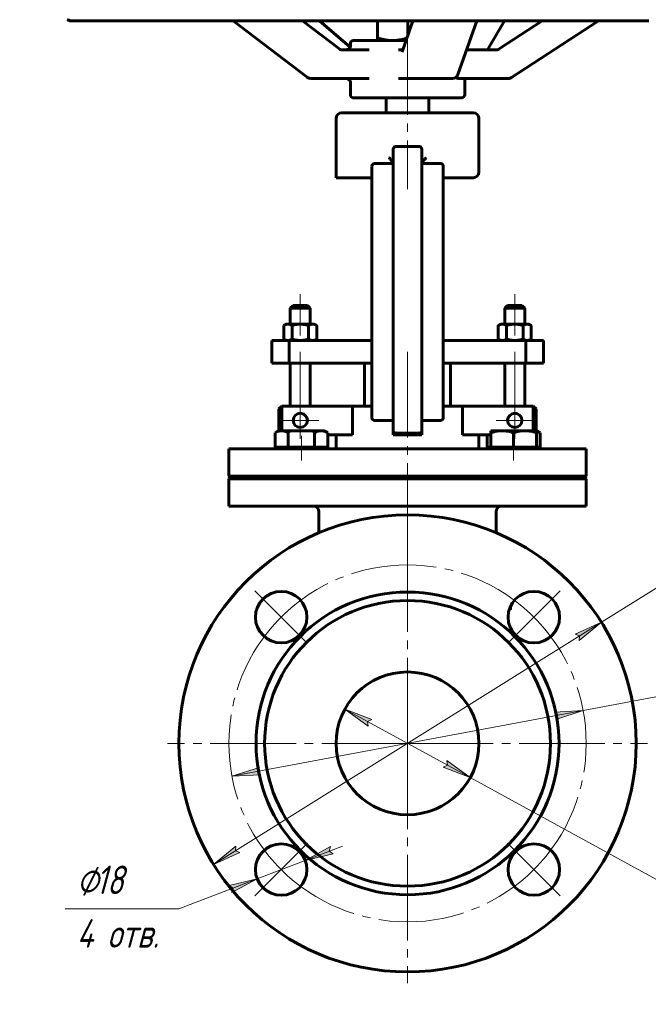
# Model space of a CAD drawing. Header units: millimetres. Extents: x 0 to 594, y 0 to 420.
# Tile 6 of 8: x 370 to 480, y 150 to 323. Entities that reach past the tile are written whole.
import ezdxf

# ---------------------------------------------------------------- set-up
doc = ezdxf.new("R2010")
doc.units = ezdxf.units.MM
for name, pattern in [('K5LT-1', [0]), ('K5LT_AXLED', [19.5, 15, -1.5, 1.5, -1.5]), ('K5LT_BASIC', [0]), ('K5LT_THIN', [0])]:
    doc.linetypes.add(name, pattern=pattern)
doc.layers.add('Системный слой', color=7, linetype='Continuous')
doc.layers.add('Системный слой (1)', color=7, linetype='Continuous', true_color=0x6c6c6c)
doc.styles.add('KDIMTEXTSTYLE', font='txt', dxfattribs={"width": 0.96, "oblique": 15, "height": 5})
doc.styles.add('KTEXTSTYLE', font='txt', dxfattribs={"width": 0.96, "height": 5})
doc.dimstyles.new('KDIMSTYLE (0.50)', dxfattribs={"dimtxt": 5, "dimasz": 1, "dimexe": 2, "dimexo": 0, "dimgap": 1, "dimtad": 1, "dimlfac": 2, "dimtxsty": 'KDIMTEXTSTYLE', "dimsah": 1, "dimcen": 0, "dimdle": 1, "dimadec": 0, "dimazin": 0, "dimtfac": 0.667, "dimtmove": 0, "dimatfit": 3, "dimfxl": 1, "dimtvp": 1, "dimtolj": 1, "dimtzin": 0, "dimarcsym": 0})

# ---------------------------------------------------------------- blocks, each defined once
blk = doc.blocks.new('U15')
at = {"layer": 'Системный слой (1)', "color": 143, "linetype": 'K5LT_BASIC', "lineweight": 60, "true_color": 0x33acca}
for p, q in [((432.47, 319.56), (432.48, 319.3)), ((432.48, 319.3), (432.49, 319.14)), ((432.49, 319.14), (432.5, 319.09)), ((432.5, 319.09), (432.5, 319.09)), ((432.5, 319.09), (432.5, 319.09)), ((432.5, 319.09), (432.5, 319.09))]:
    blk.add_line(p, q, dxfattribs=at)
blk = doc.blocks.new('U16')
at = {"layer": 'Системный слой (1)', "color": 143, "linetype": 'K5LT_BASIC', "lineweight": 60, "true_color": 0x33acca}
for p, q in [((427.75, 318), (427.75, 318.59)), ((427.75, 309.59), (427.75, 311.93))]:
    blk.add_line(p, q, dxfattribs=at)
blk = doc.blocks.new('U17')
at = {"layer": 'Системный слой (1)', "color": 143, "linetype": 'K5LT_BASIC', "lineweight": 60, "true_color": 0x33acca}
for p, q in [((435.16, 319.09), (435.96, 319.13)), ((435.96, 319.13), (436.77, 319.27)), ((436.77, 319.27), (437.64, 319.5))]:
    blk.add_line(p, q, dxfattribs=at)
blk = doc.blocks.new('U18')
at = {"layer": 'Системный слой (1)', "color": 143, "linetype": 'K5LT_BASIC', "lineweight": 60, "true_color": 0x33acca}
for p, q in [((406.5, 242.84), (437.75, 242.84)), ((437.75, 242.84), (469, 242.84))]:
    blk.add_line(p, q, dxfattribs=at)
blk = doc.blocks.new('U19')
at = {"layer": 'Системный слой (1)', "color": 143, "linetype": 'K5LT_BASIC', "lineweight": 60, "true_color": 0x33acca}
for p, q in [((406.5, 247.59), (437.75, 247.59)), ((437.75, 247.59), (469, 247.59))]:
    blk.add_line(p, q, dxfattribs=at)
blk = doc.blocks.new('U20')
at = {"layer": 'Системный слой (1)', "color": 143, "linetype": 'K5LT_BASIC', "lineweight": 60, "true_color": 0x33acca}
for p, q in [((406.75, 242.59), (437.75, 242.59)), ((437.75, 242.59), (468.75, 242.59))]:
    blk.add_line(p, q, dxfattribs=at)
blk = doc.blocks.new('U21')
at = {"layer": 'Системный слой (1)', "color": 143, "linetype": 'K5LT_BASIC', "lineweight": 60, "true_color": 0x33acca}
for p, q in [((406.5, 242.34), (437.75, 242.34)), ((437.75, 242.34), (469, 242.34))]:
    blk.add_line(p, q, dxfattribs=at)
blk = doc.blocks.new('U22')
at = {"layer": 'Системный слой (1)', "color": 143, "linetype": 'K5LT_BASIC', "lineweight": 60, "true_color": 0x33acca}
for p, q in [((406.5, 237.59), (437.75, 237.59)), ((437.75, 237.59), (469, 237.59))]:
    blk.add_line(p, q, dxfattribs=at)
blk = doc.blocks.new('U24')
at = {"layer": 'Системный слой (1)', "color": 143, "linetype": 'K5LT_BASIC', "lineweight": 60, "true_color": 0x33acca}
for p, q in [((426.91, 317.46), (427.4, 317.6)), ((426.91, 317.46), (426.91, 317.46)), ((427.4, 317.6), (427.72, 317.93)), ((427.72, 317.93), (427.77, 318.06))]:
    blk.add_line(p, q, dxfattribs=at)
blk = doc.blocks.new('U25')
at = {"layer": 'Системный слой (1)', "color": 143, "linetype": 'K5LT_BASIC', "lineweight": 60, "true_color": 0x33acca}
for p, q in [((446.55, 312.46), (448.17, 312.46)), ((448.17, 312.46), (454.74, 312.46))]:
    blk.add_line(p, q, dxfattribs=at)
blk = doc.blocks.new('U26')
at = {"layer": 'Системный слой (1)', "color": 143, "linetype": 'K5LT_BASIC', "lineweight": 60, "true_color": 0x33acca}
for p, q in [((424.95, 312.46), (427.38, 312.46)), ((427.38, 312.46), (431.06, 312.46))]:
    blk.add_line(p, q, dxfattribs=at)
blk = doc.blocks.new('U27')
at = {"layer": 'Системный слой (1)', "color": 143, "linetype": 'K5LT_BASIC', "lineweight": 60, "true_color": 0x33acca}
for start, end in [(90.2037, 180), (90, 90.2037)]:
    blk.add_arc((432, 297.07), 0.5, start, end, dxfattribs=at)
blk = doc.blocks.new('U28')
at = {"layer": 'Системный слой (1)', "color": 143, "linetype": 'K5LT_BASIC', "lineweight": 60, "true_color": 0x33acca}
for p, q in [((446.23, 312.64), (446.22, 312.66)), ((446.28, 312.59), (446.23, 312.64)), ((446.31, 312.56), (446.28, 312.59)), ((446.32, 312.55), (446.31, 312.56)), ((446.33, 312.55), (446.32, 312.55)), ((446.33, 312.54), (446.33, 312.55)), ((446.44, 312.48), (446.33, 312.54)), ((446.55, 312.46), (446.44, 312.48))]:
    blk.add_line(p, q, dxfattribs=at)
blk = doc.blocks.new('U29')
at = {"layer": 'Системный слой (1)', "color": 143, "linetype": 'K5LT_BASIC', "lineweight": 60, "true_color": 0x33acca}
for p, q in [((443.76, 297.49), (443.75, 297.5)), ((443.78, 297.48), (443.76, 297.49)), ((443.79, 297.47), (443.78, 297.48))]:
    blk.add_line(p, q, dxfattribs=at)
blk = doc.blocks.new('U30')
at = {"layer": 'Системный слой (1)', "color": 143, "linetype": 'K5LT_BASIC', "lineweight": 60, "true_color": 0x33acca}
for p, q in [((426.91, 317.46), (426.22, 317.46)), ((431.06, 317.46), (426.91, 317.46))]:
    blk.add_line(p, q, dxfattribs=at)
blk = doc.blocks.new('U31')
at = {"layer": 'Системный слой (1)', "color": 143, "linetype": 'K5LT_BASIC', "lineweight": 60, "true_color": 0x33acca}
for p, q in [((443.7, 297.53), (443.73, 297.51)), ((443.73, 297.51), (443.76, 297.49)), ((443.76, 297.49), (443.79, 297.47))]:
    blk.add_line(p, q, dxfattribs=at)
blk = doc.blocks.new('U32')
at = {"layer": 'Системный слой (1)', "color": 143, "linetype": 'K5LT_BASIC', "lineweight": 60, "true_color": 0x33acca}
for p, q in [((455.72, 219.46), (455.71, 219.45)), ((455.71, 219.45), (455.71, 219.44)), ((455.72, 219.49), (455.72, 219.46))]:
    blk.add_line(p, q, dxfattribs=at)
blk = doc.blocks.new('U33')
at = {"layer": 'Системный слой (1)', "color": 143, "linetype": 'K5LT_BASIC', "lineweight": 60, "true_color": 0x33acca}
for p, q in [((460.52, 250.63), (460.31, 250.71)), ((460.72, 250.54), (460.52, 250.63)), ((460.93, 250.43), (460.72, 250.54))]:
    blk.add_line(p, q, dxfattribs=at)
blk = doc.blocks.new('D2')
at = {"layer": 'Системный слой (1)'}
for points in [[(467.78, 214.04), (471.67, 217.25), (467.08, 215.16), (467.85, 214.86)], [(403.83, 174.85), (408.42, 176.94), (407.64, 177.23), (407.72, 178.06)]]:
    blk.add_hatch(color=7, dxfattribs=at).paths.add_polyline_path(points)
at = {"layer": 'Системный слой (1)', "color": 7, "linetype": 'K5LT_THIN', "lineweight": 18, "true_color": 0xffffff}
for p, q in [((471.67, 217.25), (489.35, 228.3)), ((489.35, 228.3), (507.07, 228.3)), ((403.83, 174.85), (471.67, 217.25)), ((467.08, 215.16), (471.67, 217.25)), ((471.67, 217.25), (467.78, 214.04)), ((467.85, 214.86), (467.08, 215.16)), ((467.78, 214.04), (467.85, 214.86)), ((403.83, 174.85), (407.72, 178.06)), ((407.72, 178.06), (407.64, 177.23)), ((408.42, 176.94), (403.83, 174.85)), ((407.64, 177.23), (408.42, 176.94))]:
    blk.add_line(p, q, dxfattribs=at)
blk.add_wipeout([(491.35, 229.3), (491.35, 236.68), (504.52, 236.68), (504.52, 229.3)]).dxf.layer = 'Системный слой (1)'
at = {"layer": 'Системный слой (1)', "color": 7, "char_height": 5, "attachment_point": 1, "style": 'KTEXTSTYLE'}
for s, insert in [('\\fArial|b0|c204|p34;\\H5.0;\\W1.000;\\Q15;\\fGOST Type AU|b0|i0|c204|p34;\\Q15;\\W0.960;⌀', (491.35, 235.89)), ('\\fArial|b0|c204|p34;\\H5.0;\\W1.000;\\Q15;\\fGOST Type AU|b0|i0|c204|p34;\\Q15;\\W0.960;160', (494.65, 235.89))]:
    blk.add_mtext(s, dxfattribs=dict(at, insert=insert))
blk = doc.blocks.new('KDIMARROW_01')
at = {"layer": 'Системный слой'}
blk.add_hatch(color=0, dxfattribs=at).paths.add_polyline_path([(0, 0), (-5, 0.66), (-4.5, 0), (-5, -0.66)])
at = {"layer": 'Системный слой', "color": 0, "linetype": 'K5LT_THIN', "lineweight": 18}
for p, q in [((-4.5, 0), (-5, 0.66)), ((-5, 0.66), (0, 0)), ((0, 0), (-5, -0.66)), ((-5, -0.66), (-4.5, 0))]:
    blk.add_line(p, q, dxfattribs=at)
at = {"layer": 'Системный слой (1)', "color": 0, "linetype": 'K5LT_THIN', "lineweight": 18}
blk.add_line((194.1, 196.05), (193.6, 196.05), dxfattribs=at)
blk = doc.blocks.new('D3')
at = {"layer": 'Системный слой (1)'}
for points in [[(463.67, 200.25), (468.46, 201.82), (463.43, 201.54), (464.04, 200.99)], [(412.07, 190.56), (411.46, 191.11), (411.83, 191.85), (407.03, 190.28)]]:
    blk.add_hatch(color=7, dxfattribs=at).paths.add_polyline_path(points)
at = {"layer": 'Системный слой (1)', "color": 7, "linetype": 'K5LT_THIN', "lineweight": 18, "true_color": 0xffffff}
for p, q in [((468.46, 201.82), (491.35, 206.11)), ((491.35, 206.11), (508.54, 206.11)), ((407.03, 190.28), (468.46, 201.82)), ((463.43, 201.54), (468.46, 201.82)), ((468.46, 201.82), (463.67, 200.25)), ((464.04, 200.99), (463.43, 201.54)), ((463.67, 200.25), (464.04, 200.99)), ((407.03, 190.28), (411.83, 191.85)), ((411.83, 191.85), (411.46, 191.11)), ((412.07, 190.56), (407.03, 190.28)), ((411.46, 191.11), (412.07, 190.56))]:
    blk.add_line(p, q, dxfattribs=at)
blk.add_wipeout([(493.35, 207.11), (493.35, 214.49), (506.02, 214.49), (506.02, 207.11)]).dxf.layer = 'Системный слой (1)'
at = {"layer": 'Системный слой (1)', "color": 7, "char_height": 5, "attachment_point": 1, "style": 'KTEXTSTYLE'}
for s, insert in [('\\fArial|b0|c204|p34;\\H5.0;\\W1.000;\\Q15;\\fGOST Type AU|b0|i0|c204|p34;\\Q15;\\W0.960;⌀', (493.35, 213.7)), ('\\fArial|b0|c204|p34;\\H5.0;\\W1.000;\\Q15;\\fGOST Type AU|b0|i0|c204|p34;\\Q15;\\W0.960;125', (496.65, 213.7))]:
    blk.add_mtext(s, dxfattribs=dict(at, insert=insert))
blk = doc.blocks.new('D4')
at = {"layer": 'Системный слой (1)'}
for points in [[(431.48, 200.22), (426.78, 202.05), (430.85, 199.07), (430.73, 199.89)], [(448.72, 190.05), (444.64, 193.03), (444.77, 192.21), (444.01, 191.87)]]:
    blk.add_hatch(color=7, dxfattribs=at).paths.add_polyline_path(points)
at = {"layer": 'Системный слой (1)', "color": 7, "linetype": 'K5LT_THIN', "lineweight": 18, "true_color": 0xffffff}
for p, q in [((426.78, 202.05), (431.48, 200.22)), ((430.85, 199.07), (426.78, 202.05)), ((426.78, 202.05), (448.72, 190.05)), ((431.48, 200.22), (430.73, 199.89)), ((430.73, 199.89), (430.85, 199.07)), ((444.01, 191.87), (444.77, 192.21)), ((448.72, 190.05), (444.01, 191.87)), ((444.77, 192.21), (444.64, 193.03)), ((444.64, 193.03), (448.72, 190.05)), ((448.72, 190.05), (481.17, 172.3)), ((481.17, 172.3), (499.29, 172.3))]:
    blk.add_line(p, q, dxfattribs=at)
blk.add_wipeout([(483.17, 173.3), (483.17, 180.68), (496.73, 180.68), (496.73, 173.3)]).dxf.layer = 'Системный слой (1)'
at = {"layer": 'Системный слой (1)', "color": 7, "insert": (483.17, 179.89), "char_height": 5, "attachment_point": 1, "style": 'KTEXTSTYLE'}
blk.add_mtext('\\fArial|b0|c204|p34;\\H5.0;\\W1.000;\\Q15;\\fGOST Type AU|b0|i0|c204|p34;\\Q15;\\W0.960;DN50', dxfattribs=at)
blk = doc.blocks.new('D5')
at = {"layer": 'Системный слой (1)'}
for points in [[(424.05, 177.18), (424.76, 176.74), (419.85, 175.56), (424.28, 177.97)], [(407.02, 169.93), (411.45, 172.34), (406.55, 171.16), (407.25, 170.72)]]:
    blk.add_hatch(color=7, dxfattribs=at).paths.add_polyline_path(points)
at = {"layer": 'Системный слой (1)', "color": 7, "linetype": 'K5LT_THIN', "lineweight": 18, "true_color": 0xffffff}
for p, q in [((419.85, 175.56), (426.39, 178.07)), ((424.28, 177.97), (419.85, 175.56)), ((424.05, 177.18), (424.28, 177.97)), ((419.85, 175.56), (424.76, 176.74)), ((424.76, 176.74), (424.05, 177.18)), ((419.85, 175.56), (411.45, 172.34)), ((411.45, 172.34), (397.75, 167.08)), ((411.45, 172.34), (404.92, 169.83)), ((411.45, 172.34), (406.55, 171.16)), ((406.55, 171.16), (407.25, 170.72)), ((407.02, 169.93), (411.45, 172.34)), ((407.25, 170.72), (407.02, 169.93))]:
    blk.add_line(p, q, dxfattribs=at)
blk.add_wipeout([(379.87, 158.69), (379.87, 175.46), (395.11, 175.46), (395.11, 158.69)]).dxf.layer = 'Системный слой (1)'
blk.add_line((397.75, 167.08), (377.87, 167.08), dxfattribs=at)
at = {"layer": 'Системный слой (1)', "color": 7, "char_height": 5, "attachment_point": 1, "style": 'KTEXTSTYLE'}
for s, insert in [('\\fArial|b0|c204|p34;\\H5.0;\\W1.000;\\Q15;\\fGOST Type AU|b0|i0|c204|p34;\\Q15;\\W0.960;⌀', (379.87, 174.66)), ('\\fArial|b0|c204|p34;\\H5.0;\\W1.000;\\Q15;\\fGOST Type AU|b0|i0|c204|p34;\\Q15;\\W0.960;18', (383.18, 174.66)), ('\\fArial|b0|c204|p34;\\H5.0;\\W1.000;\\Q15;\\fGOST Type AU|b0|i0|c204|p34;\\Q15;\\W0.960;4 отв.', (379.87, 165.28))]:
    blk.add_mtext(s, dxfattribs=dict(at, insert=insert))
blk = doc.blocks.new('U34')
at = {"layer": 'Системный слой (1)', "color": 30, "linetype": 'K5LT_AXLED', "lineweight": 18, "true_color": 0xff8000}
for q in [(418.98, 255.84), (415.73, 252.59), (422.23, 252.59), (418.98, 249.34)]:
    blk.add_line((418.98, 252.59), q, dxfattribs=at)
blk = doc.blocks.new('U35')
at = {"layer": 'Системный слой (1)', "color": 30, "linetype": 'K5LT_AXLED', "lineweight": 18, "true_color": 0xff8000}
for q in [(437.75, 238.05), (395.75, 196.05), (479.75, 196.05), (437.75, 154.05)]:
    blk.add_line((437.75, 196.05), q, dxfattribs=at)
blk = doc.blocks.new('U36')
at = {"layer": 'Системный слой (1)', "color": 30, "linetype": 'K5LT_AXLED', "lineweight": 18, "true_color": 0xff8000}
for q in [(456.51, 255.84), (453.26, 252.59), (459.76, 252.59), (456.51, 249.34)]:
    blk.add_line((456.51, 252.59), q, dxfattribs=at)
blk = doc.blocks.new('U37')
at = {"layer": 'Системный слой (1)', "color": 30, "linetype": 'K5LT_AXLED', "lineweight": 18, "true_color": 0xff8000}
for p, q in [((415.65, 218.15), (411.05, 222.74)), ((459.85, 218.15), (464.44, 222.74)), ((420.25, 213.55), (415.65, 218.15)), ((455.25, 213.55), (459.85, 218.15)), ((420.25, 178.55), (415.65, 173.95)), ((455.25, 178.55), (459.85, 173.95)), ((415.65, 173.95), (411.05, 169.36)), ((459.85, 173.95), (464.44, 169.36))]:
    blk.add_line(p, q, dxfattribs=at)
for start, end in [(45, 135), (135, 225), (315, 45), (225, 315)]:
    blk.add_arc((437.75, 196.05), 31.25, start, end, dxfattribs=at)

msp = doc.modelspace()

# ---------------------------------------------------------------- linework, layer by layer
at = {"layer": 'Системный слой (1)', "color": 143, "linetype": 'K5LT_BASIC', "lineweight": 60, "true_color": 0x33acca}
for p, q in [((378.9095, 322.5246), (379.5531, 322.5246)), ((379.002, 322.5246), (384.3836, 322.5246)), ((384.3836, 322.5246), (387.7183, 322.5246)), ((387.7183, 322.5246), (402.0829, 322.5246)), ((402.0829, 322.5246), (407.8959, 322.5246)), ((420.1974, 312.6662), (407.2316, 322.5246)), ((407.8959, 322.5246), (427.9526, 322.5246)), ((425.8899, 317.5815), (419.3888, 322.5246)), ((427.7082, 317.9161), (422.3416, 322.5246)), ((427.9526, 322.5246), (434.9122, 322.5246)), ((432.4722, 322.5246), (432.4722, 319.5569)), ((432.5242, 322.5246), (432.5242, 319.5569)), ((434.9122, 322.5246), (456.0663, 322.5246)), ((436.7974, 317.1172), (438.699, 322.5246)), ((437.8, 322.5246), (437.8, 319.9683)), ((446.562, 313.1304), (449.8655, 322.5246)), ((451.7158, 317.4622), (454.7304, 322.5246)), ((453.8069, 317.623), (461.3188, 322.5246)), ((455.9578, 312.6247), (471.1296, 322.5246)), ((456.0663, 322.5246), (462.5782, 322.5246)), ((462.5782, 322.5246), (479.9836, 322.5246)), ((437.4905, 319.088), (428.248, 319.088)), ((426.217, 317.4622), (426.217, 317.4622)), ((436.9188, 317.4622), (436.1971, 317.4622)), ((453.2669, 317.4622), (448.0852, 317.4622)), ((453.2669, 317.4622), (453.2669, 317.4622)), ((420.8027, 312.4622), (424.9491, 312.4622)), ((424.9491, 312.4622), (426.9117, 312.4622)), ((436.1971, 312.4622), (437.8305, 312.4622)), ((437.8305, 312.4622), (445.6186, 312.4622)), ((447.748, 309.588), (447.748, 312.4622)), ((447.748, 312.4622), (448.1699, 312.4622)), ((454.7444, 312.4622), (455.4113, 312.4622)), ((428.248, 309.088), (447.248, 309.088)), ((433.998, 306.4439), (433.998, 309.088)), ((441.498, 306.4439), (441.498, 309.088)), ((425.248, 295.0689), (425.248, 305.4439)), ((449.248, 306.4439), (426.248, 306.4439)), ((450.248, 296.0689), (450.248, 305.4439)), ((435.248, 300.0689), (435.248, 296.4151)), ((435.748, 300.5689), (439.748, 300.5689)), ((440.248, 296.4151), (440.248, 300.0689)), ((440.248, 297.5943), (440.248, 300.0689)), ((431.498, 297.0689), (431.498, 295.1015)), ((435.248, 297.5689), (431.998, 297.5689)), ((443.498, 297.5689), (440.248, 297.5689)), ((443.998, 296.0689), (443.998, 297.0689)), ((443.998, 295.1015), (443.998, 297.0689)), ((431.0351, 295.0689), (425.248, 295.0689)), ((431.0351, 295.0689), (431.498, 295.0689)), ((431.498, 295.1015), (431.498, 254.8592)), ((435.248, 296.4151), (435.248, 253.3773)), ((440.248, 253.3773), (440.248, 296.4151)), ((443.998, 254.8592), (443.998, 295.1015)), ((443.998, 292.6693), (443.998, 295.0689)), ((443.998, 295.0689), (444.998, 295.0689)), ((444.998, 295.0689), (449.248, 295.0689)), ((443.998, 292.6693), (443.998, 266.588)), ((417.7341, 272.713), (417.2341, 272.213)), ((420.2341, 272.713), (417.7341, 272.713)), ((420.2341, 272.713), (420.7341, 272.213)), ((455.262, 272.713), (454.762, 272.213)), ((457.762, 272.713), (455.262, 272.713)), ((457.762, 272.713), (458.262, 272.213)), ((417.2341, 269.438), (417.2341, 272.213)), ((417.2341, 272.213), (418.9841, 272.213)), ((418.9841, 272.213), (420.7341, 272.213)), ((420.7341, 269.438), (420.7341, 272.213)), ((454.762, 269.438), (454.762, 272.213)), ((454.762, 272.213), (456.512, 272.213)), ((456.512, 272.213), (458.262, 272.213)), ((458.262, 269.438), (458.262, 272.213)), ((416.4841, 269.438), (416.0973, 269.2147)), ((416.0973, 269.2147), (416.0973, 266.8113)), ((416.4841, 269.438), (416.819, 269.438)), ((416.819, 269.438), (418.9841, 269.438)), ((417.5407, 269.2147), (417.5407, 266.8113)), ((418.9841, 269.438), (421.1491, 269.438)), ((420.4274, 269.2147), (420.4274, 266.8113)), ((421.1491, 269.438), (421.4841, 269.438)), ((421.4841, 269.438), (421.8708, 269.2147)), ((421.8708, 269.2147), (421.8708, 266.8113)), ((454.012, 269.438), (453.6253, 269.2147)), ((453.6253, 269.2147), (453.6253, 266.8113)), ((454.012, 269.438), (454.347, 269.438)), ((454.347, 269.438), (456.512, 269.438)), ((455.0687, 269.2147), (455.0687, 266.8113)), ((456.512, 269.438), (458.6771, 269.438)), ((457.9554, 269.2147), (457.9554, 266.8113)), ((458.6771, 269.438), (459.012, 269.438)), ((459.012, 269.438), (459.3988, 269.2147)), ((459.3988, 269.2147), (459.3988, 266.8113)), ((413.9841, 266.588), (417.0332, 266.588)), ((413.9841, 262.588), (413.9841, 266.588)), ((416.4841, 266.588), (416.0973, 266.8113)), ((417.0332, 262.588), (417.0332, 266.588)), ((417.0332, 266.588), (431.498, 266.588)), ((421.4841, 266.588), (421.8708, 266.8113)), ((443.998, 266.588), (458.4629, 266.588)), ((454.012, 266.588), (453.6253, 266.8113)), ((458.4629, 262.588), (458.4629, 266.588)), ((458.4629, 266.588), (461.512, 266.588)), ((459.012, 266.588), (459.3988, 266.8113)), ((461.512, 262.588), (461.512, 266.588)), ((413.9841, 262.588), (417.0332, 262.588)), ((417.0332, 262.588), (431.498, 262.588)), ((417.2341, 255.088), (417.2341, 262.588)), ((420.7341, 255.088), (420.7341, 262.588)), ((430.248, 255.088), (430.248, 262.588)), ((443.998, 262.588), (458.4629, 262.588)), ((445.248, 255.088), (445.248, 262.588)), ((454.762, 255.088), (454.762, 262.588)), ((458.262, 255.088), (458.262, 262.588)), ((458.4629, 262.588), (461.512, 262.588)), ((415.248, 254.588), (415.748, 255.088)), ((415.248, 250.788), (415.248, 254.588)), ((415.748, 250.788), (415.748, 255.088)), ((428.1468, 255.088), (415.748, 255.088)), ((428.1468, 255.088), (431.498, 255.088)), ((428.1468, 255.088), (428.1468, 250.088)), ((431.498, 254.8592), (431.498, 253.088)), ((443.998, 255.088), (447.3493, 255.088)), ((443.998, 253.088), (443.998, 254.8592)), ((459.748, 255.088), (447.3493, 255.088)), ((447.3493, 250.088), (447.3493, 255.088)), ((459.748, 255.088), (460.248, 254.588)), ((459.748, 255.088), (459.748, 250.788)), ((460.248, 254.588), (460.248, 250.788)), ((431.998, 252.588), (435.248, 252.588)), ((435.248, 253.3773), (435.248, 250.6935)), ((440.248, 250.6935), (440.248, 253.3773)), ((440.248, 252.588), (443.498, 252.588)), ((414.5677, 250.4307), (415.1865, 250.788)), ((414.5677, 247.888), (414.5677, 250.4307)), ((415.7224, 250.788), (415.1865, 250.788)), ((419.1865, 250.788), (415.7224, 250.788)), ((416.8771, 247.888), (416.8771, 250.4307)), ((422.6506, 250.788), (419.1865, 250.788)), ((421.4959, 247.888), (421.4959, 250.4307)), ((423.1865, 250.788), (422.6506, 250.788)), ((423.8053, 250.4307), (423.1865, 250.788)), ((423.8053, 247.888), (423.8053, 250.4307)), ((423.8053, 250.088), (428.1468, 250.088)), ((425.248, 247.588), (425.248, 250.088)), ((435.248, 250.6935), (435.248, 250.088)), ((435.248, 250.088), (435.748, 250.088)), ((435.748, 250.3827), (439.748, 250.3827)), ((439.748, 250.088), (435.748, 250.088)), ((440.248, 250.088), (439.748, 250.088)), ((440.248, 250.088), (440.248, 250.6935)), ((447.3493, 250.088), (452.3096, 250.088)), ((450.248, 247.588), (450.248, 250.088)), ((451.6908, 247.888), (451.6908, 250.088)), ((452.3096, 250.4307), (452.3096, 250.788)), ((454.3096, 250.788), (452.3096, 250.788)), ((452.3096, 247.888), (452.3096, 250.4307)), ((458.3096, 250.788), (454.3096, 250.788)), ((456.3096, 247.888), (456.3096, 250.4307)), ((460.3096, 250.788), (458.3096, 250.788)), ((460.3096, 250.788), (460.3096, 250.4307)), ((460.9284, 250.4307), (460.3096, 250.788)), ((460.3096, 247.888), (460.3096, 250.4307)), ((460.9284, 247.888), (460.9284, 250.4307)), ((406.498, 242.838), (406.498, 247.588)), ((415.7224, 247.888), (414.5677, 247.888)), ((415.1865, 247.588), (415.1865, 247.888)), ((416.8771, 247.888), (415.7224, 247.888)), ((419.1865, 247.888), (416.8771, 247.888)), ((421.4959, 247.888), (419.1865, 247.888)), ((422.6506, 247.888), (421.4959, 247.888)), ((423.8053, 247.888), (422.6506, 247.888)), ((423.1865, 247.588), (423.1865, 247.888)), ((452.3096, 247.888), (451.6908, 247.888)), ((454.3096, 247.888), (452.3096, 247.888)), ((452.3096, 247.588), (452.3096, 247.888)), ((456.3096, 247.888), (454.3096, 247.888)), ((458.3096, 247.888), (456.3096, 247.888)), ((460.3096, 247.888), (458.3096, 247.888)), ((460.3096, 247.588), (460.3096, 247.888)), ((460.9284, 247.888), (460.3096, 247.888)), ((468.998, 242.838), (468.998, 247.588)), ((406.748, 242.588), (406.498, 242.838)), ((406.498, 242.338), (406.748, 242.588)), ((406.498, 237.588), (406.498, 242.338)), ((468.748, 242.588), (468.998, 242.838)), ((468.998, 242.338), (468.748, 242.588)), ((468.998, 237.588), (468.998, 242.338)), ((422.248, 232.9231), (422.248, 236.588)), ((453.248, 232.9231), (453.248, 236.588)), ((455.5368, 219.4447), (455.7093, 219.4447)), ((455.5494, 219.4858), (455.7211, 219.4858)), ((455.704, 219.9063), (455.7211, 219.4858)), ((455.7211, 219.4858), (455.7452, 219.4858)), ((455.7452, 219.4858), (455.7452, 220.0003))]:
    msp.add_line(p, q, dxfattribs=at)
at = {"layer": 'Системный слой (1)', "color": 30, "linetype": 'K5LT_AXLED', "lineweight": 18, "true_color": 0xff8000}
for p, q in [((437.748, 321.088), (437.748, 293.0689)), ((418.9841, 274.713), (418.9841, 267.438)), ((456.512, 274.713), (456.512, 267.438)), ((418.9841, 264.588), (418.9841, 253.088)), ((456.512, 264.588), (456.512, 253.088)), ((419.1865, 245.588), (419.1865, 249.888)), ((456.3096, 245.588), (456.3096, 249.888))]:
    msp.add_line(p, q, dxfattribs=at)
at = {"layer": 'Системный слой (1)', "color": 143, "linetype": 'K5LT_BASIC', "lineweight": 60, "true_color": 0x33acca}
for centre, radius in [((418.9841, 252.588), 1.25), ((456.512, 252.588), 1.25), ((437.748, 196.0483), 40), ((415.651, 218.1454), 4.5), ((437.748, 196.0483), 26.5), ((459.8451, 218.1454), 4.5), ((437.748, 196.0483), 25), ((437.748, 196.0483), 12.5), ((415.651, 173.9512), 4.5), ((459.8451, 173.9512), 4.5)]:
    msp.add_circle(centre, radius, dxfattribs=at)
for centre, radius, start, end in [((378.9095, 323.5246), 1, 232.846949, 270), ((379.002, 323.5246), 1, 231.694238, 270), ((428.248, 318.588), 0.5, 90, 180), ((420.8027, 313.4622), 1, 232.75828, 270), ((445.6186, 313.4622), 1, 270, 340.620212), ((455.4113, 313.4622), 1, 270, 303.122405), ((428.248, 309.588), 0.5, 180, 270), ((447.248, 309.588), 0.5, 270, 0), ((426.248, 305.4439), 1, 90, 180), ((449.248, 305.4439), 1, 0, 90), ((435.748, 300.0689), 0.5, 90, 180), ((439.748, 300.0689), 0.5, 0, 90), ((443.498, 297.0689), 0.5, 0, 90), ((443.498, 297.0689), 0.5, 54.155997, 90), ((449.248, 296.0689), 1, 270, 0), ((431.998, 253.088), 0.5, 180, 270), ((443.498, 253.088), 0.5, 270, 0), ((421.248, 236.588), 1, 0, 90), ((454.248, 236.588), 1, 90, 180)]:
    msp.add_arc(centre, radius, start, end, dxfattribs=at)
for centre, major_axis, ratio, start_param, end_param in [((378.9095, 323.5246), (-0.6241, -0.7814), 0.90560716, 0.00435154, 0.02249626), ((420.8027, 313.4622), (-0.6053, -0.796), 0.43451732, 0, 0.00003074), ((445.6186, 313.4622), (0.9434, -0.3317), 0.81613775, 6.28311122, 6.28318531), ((455.4113, 313.4622), (-0.5465, 0.8375), 0.06988355, 3.14159265, 3.14162001)]:
    msp.add_ellipse(centre, major_axis=major_axis, ratio=ratio, start_param=start_param, end_param=end_param, dxfattribs=at)
for points in [[(432.4982, 319.088), (432.5103, 319.088), (432.5242, 319.5569)], [(432.5242, 319.5569), (433.9379, 319.088), (435.1621, 319.088)], [(416.819, 269.438), (416.4841, 269.438), (416.0973, 269.2147)], [(417.5407, 269.2147), (417.1539, 269.438), (416.819, 269.438)], [(418.9841, 269.438), (418.3142, 269.438), (417.5407, 269.2147)], [(420.4274, 269.2147), (419.6539, 269.438), (418.9841, 269.438)], [(421.1491, 269.438), (420.8142, 269.438), (420.4274, 269.2147)], [(421.8708, 269.2147), (421.4841, 269.438), (421.1491, 269.438)], [(454.347, 269.438), (454.012, 269.438), (453.6253, 269.2147)], [(455.0687, 269.2147), (454.6819, 269.438), (454.347, 269.438)], [(456.512, 269.438), (455.8422, 269.438), (455.0687, 269.2147)], [(457.9554, 269.2147), (457.1819, 269.438), (456.512, 269.438)], [(458.6771, 269.438), (458.3422, 269.438), (457.9554, 269.2147)], [(459.3988, 269.2147), (459.012, 269.438), (458.6771, 269.438)], [(416.0973, 266.8113), (416.4841, 266.588), (416.819, 266.588)], [(416.819, 266.588), (417.1539, 266.588), (417.5407, 266.8113)], [(417.5407, 266.8113), (418.3142, 266.588), (418.9841, 266.588)], [(418.9841, 266.588), (419.6539, 266.588), (420.4274, 266.8113)], [(420.4274, 266.8113), (420.8142, 266.588), (421.1491, 266.588)], [(421.1491, 266.588), (421.4841, 266.588), (421.8708, 266.8113)], [(453.6253, 266.8113), (454.012, 266.588), (454.347, 266.588)], [(454.347, 266.588), (454.6819, 266.588), (455.0687, 266.8113)], [(455.0687, 266.8113), (455.8422, 266.588), (456.512, 266.588)], [(456.512, 266.588), (457.1819, 266.588), (457.9554, 266.8113)], [(457.9554, 266.8113), (458.3422, 266.588), (458.6771, 266.588)], [(458.6771, 266.588), (459.012, 266.588), (459.3988, 266.8113)]]:
    msp.add_rational_spline(points, [1, 1.0379548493, 1], degree=2, dxfattribs=at)
for points, knots in [([(425.8899, 317.5815), (425.8962, 317.5768), (425.9024, 317.5722), (425.9196, 317.56), (425.9306, 317.5527), (425.9499, 317.5406), (425.9584, 317.5356), (425.9735, 317.5272), (425.9801, 317.5236), (425.9969, 317.515), (426.0071, 317.5102), (426.0359, 317.4975), (426.0543, 317.4906), (426.0908, 317.4791), (426.1088, 317.4745), (426.1442, 317.4676), (426.1617, 317.4652), (426.1918, 317.4627), (426.2044, 317.4627), (426.217, 317.4622), (426.217, 317.4622), (426.217, 317.4622)], [0, 0, 0, 0, 0.8666405, 0.8666405, 2.38326137, 2.38326137, 3.57060596, 3.57060596, 4.50375264, 4.50375264, 5.95512577, 5.95512577, 8.65049388, 8.65049388, 11.35370139, 11.35370139, 14.0400281, 14.0400281, 15.99897912, 15.99897912, 16, 16, 16, 16]), ([(453.8069, 317.623), (453.806, 317.6224), (453.8052, 317.6218), (453.8028, 317.6203), (453.8014, 317.6194), (453.7973, 317.6168), (453.7947, 317.6151), (453.7871, 317.6103), (453.7821, 317.6073), (453.7673, 317.5983), (453.7574, 317.5926), (453.7287, 317.5766), (453.7097, 317.5668), (453.6559, 317.5413), (453.6205, 317.5269), (453.5484, 317.5024), (453.5116, 317.4923), (453.4372, 317.4763), (453.3995, 317.4704), (453.3302, 317.4637), (453.2985, 317.4637), (453.2669, 317.4622), (453.2669, 317.4622), (453.2669, 317.4622)], [0, 0, 0, 0, 0.07607959, 0.07607959, 0.20287891, 0.20287891, 0.43111768, 0.43111768, 0.86223536, 0.86223536, 1.69911086, 1.69911086, 3.27138449, 3.27138449, 6.07138449, 6.07138449, 8.87138449, 8.87138449, 11.67138449, 11.67138449, 13.99958137, 13.99958137, 14, 14, 14, 14]), ([(436.7881, 317.0926), (436.7885, 317.0937), (436.7889, 317.0945), (436.7899, 317.0969), (436.7904, 317.0983), (436.7916, 317.1012), (436.7922, 317.103), (436.7936, 317.1065), (436.7943, 317.1085), (436.7958, 317.1126), (436.7966, 317.1149), (436.7974, 317.1172)], [0, 0, 0, 0, 0.4, 0.4, 0.8, 0.8, 1.2, 1.2, 1.6, 1.6, 2, 2, 2, 2]), ([(427.7704, 311.8596), (427.7688, 311.8665), (427.7663, 311.8766), (427.7568, 311.9045), (427.7528, 311.9155), (427.7441, 311.9368), (427.7393, 311.9481), (427.723, 311.9831), (427.7087, 312.0103), (427.6753, 312.0641), (427.6566, 312.091), (427.6166, 312.1408), (427.5963, 312.1635), (427.5486, 312.2115), (427.5203, 312.2366), (427.4596, 312.2842), (427.4268, 312.3067), (427.3574, 312.3482), (427.3208, 312.367), (427.2447, 312.4002), (427.2053, 312.4144), (427.1251, 312.4374), (427.0844, 312.4463), (426.9998, 312.4589), (426.9559, 312.4622), (426.9117, 312.4622)], [0, 0, 0, 0, 1.01160789, 1.01160789, 1.49932061, 1.49932061, 1.9038092, 1.9038092, 2.73529883, 2.73529883, 3.5058201, 3.5058201, 4.16118465, 4.16118465, 4.93264594, 4.93264594, 5.72294912, 5.72294912, 6.52806327, 6.52806327, 7.33883841, 7.33883841, 8.14296923, 8.14296923, 9, 9, 9, 9]), ([(435.248, 297.5943), (435.248, 297.6167), (435.2334, 297.6527), (435.1746, 297.7575), (435.1235, 297.8322), (434.9927, 298.0074), (434.909, 298.1114), (434.7235, 298.3308), (434.6188, 298.4488), (434.5093, 298.5668), (434.5083, 298.5678), (434.5073, 298.5689)], [-0.330693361, -0.330693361, -0.330693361, -0.330693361, -0.269234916, -0.269234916, -0.189183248, -0.189183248, -0.097346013, -0.097346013, 0, 0, 0.000875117, 0.000875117, 0.000875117, 0.000875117]), ([(440.248, 297.5943), (440.248, 297.6134), (440.2588, 297.6425), (440.301, 297.7234), (440.3361, 297.7781), (440.4387, 297.9234), (440.5139, 298.0204), (440.7124, 298.2625), (440.8462, 298.4154), (440.9869, 298.5669), (440.9878, 298.5679), (440.9888, 298.5689)], [0, 0, 0, 0, 0.05207565, 0.05207565, 0.115131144, 0.115131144, 0.203571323, 0.203571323, 0.327767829, 0.327767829, 0.328600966, 0.328600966, 0.328600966, 0.328600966]), ([(415.7224, 250.788), (415.6516, 250.788), (415.5148, 250.7796), (415.3066, 250.7425), (415.1207, 250.6885), (414.8711, 250.5935), (414.6948, 250.5041), (414.5677, 250.4307)], [0, 0, 0, 0, 1.44740223, 2.79972062, 4.28007379, 5.29108611, 8, 8, 8, 8]), ([(416.8771, 250.4307), (416.7948, 250.4783), (416.6201, 250.5711), (416.3828, 250.6699), (416.1649, 250.7353), (415.9802, 250.7721), (415.8319, 250.7862), (415.747, 250.788), (415.7224, 250.788)], [0, 0, 0, 0, 1.97363156, 4.15995945, 5.5817399, 7.04511177, 8.43464385, 9, 9, 9, 9]), ([(422.6506, 250.788), (422.5798, 250.788), (422.443, 250.7796), (422.2348, 250.7425), (422.0489, 250.6885), (421.7993, 250.5935), (421.623, 250.5041), (421.4959, 250.4307)], [0, 0, 0, 0, 1.44740223, 2.79972062, 4.28007379, 5.29108611, 8, 8, 8, 8]), ([(423.8053, 250.4307), (423.723, 250.4783), (423.5483, 250.5711), (423.311, 250.6699), (423.0931, 250.7353), (422.9084, 250.7721), (422.7601, 250.7862), (422.6752, 250.788), (422.6506, 250.788)], [0, 0, 0, 0, 1.97363156, 4.15995945, 5.5817399, 7.04511177, 8.43464385, 9, 9, 9, 9]), ([(435.248, 250.6935), (435.248, 250.693), (435.248, 250.6926), (435.2482, 250.6652), (435.2538, 250.6385), (435.2754, 250.587), (435.2913, 250.5623), (435.3426, 250.5056), (435.3834, 250.4753), (435.4781, 250.4285), (435.5287, 250.4111), (435.6367, 250.3885), (435.6919, 250.3827), (435.748, 250.3827)], [-0.343818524, -0.343818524, -0.343818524, -0.343818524, -0.343288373, -0.343288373, -0.313295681, -0.313295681, -0.283912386, -0.283912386, -0.241832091, -0.241832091, -0.205511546, -0.205511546, -0.171644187, -0.171644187, -0.171644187, -0.171644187]), ([(440.248, 250.6935), (440.248, 250.693), (440.248, 250.6926), (440.2478, 250.6652), (440.2423, 250.6385), (440.2207, 250.587), (440.2048, 250.5623), (440.1535, 250.5056), (440.1127, 250.4753), (440.018, 250.4285), (439.9674, 250.4111), (439.8594, 250.3885), (439.8042, 250.3827), (439.748, 250.3827)], [-0.00053015, -0.00053015, -0.00053015, -0.00053015, 0, 0, 0.029992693, 0.029992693, 0.059375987, 0.059375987, 0.101456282, 0.101456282, 0.137776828, 0.137776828, 0.171644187, 0.171644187, 0.171644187, 0.171644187]), ([(454.3096, 250.788), (454.187, 250.788), (453.95, 250.7796), (453.5894, 250.7425), (453.2674, 250.6885), (452.8634, 250.5997), (452.5577, 250.5123), (452.3372, 250.4399), (452.3096, 250.4307)], [0, 0, 0, 0, 1.62832751, 3.14968569, 4.81508301, 5.95247187, 8.61753361, 9, 9, 9, 9]), ([(456.3096, 250.4307), (456.167, 250.4783), (455.9418, 250.5474), (455.6363, 250.6259), (455.3697, 250.6844), (455.0761, 250.7353), (454.7561, 250.7721), (454.4992, 250.7862), (454.3521, 250.788), (454.3096, 250.788)], [0, 0, 0, 0, 2.19292395, 3.44223855, 4.62217717, 6.20193322, 7.82790196, 9.3718265, 10, 10, 10, 10]), ([(458.3096, 250.788), (458.187, 250.788), (457.95, 250.7796), (457.5894, 250.7425), (457.2674, 250.6885), (456.8634, 250.5997), (456.5577, 250.5123), (456.3372, 250.4399), (456.3096, 250.4307)], [0, 0, 0, 0, 1.62832751, 3.14968569, 4.81508301, 5.95247187, 8.61753361, 9, 9, 9, 9]), ([(460.3096, 250.4307), (460.167, 250.4783), (459.9418, 250.5474), (459.6363, 250.6259), (459.3697, 250.6844), (459.0761, 250.7353), (458.7561, 250.7721), (458.4992, 250.7862), (458.3521, 250.788), (458.3096, 250.788)], [0, 0, 0, 0, 2.19292395, 3.44223855, 4.62217717, 6.20193322, 7.82790196, 9.3718265, 10, 10, 10, 10])]:
    msp.add_open_spline(points, degree=3, knots=knots, dxfattribs=at)
at = {"layer": 'Системный слой (1)', "color": 7, "linetype": 'K5LT-1'}
for points, knots in [([(419.1865, 250.788), (419.1221, 250.788), (418.9929, 250.7862), (418.7989, 250.7781), (418.6056, 250.7646), (418.3641, 250.7413), (418.0752, 250.703), (417.6892, 250.6349), (417.2893, 250.5447), (417.0032, 250.4671), (416.8771, 250.4307)], [0, 0, 0, 0, 1.81846407, 3.63692813, 5.4553922, 7.27385627, 10.46569137, 13.65752648, 18.30421618, 22, 22, 22, 22]), ([(421.4959, 250.4307), (421.447, 250.4449), (421.3196, 250.4808), (421.0734, 250.5455), (420.7306, 250.625), (420.3714, 250.6916), (420.0369, 250.7382), (419.8014, 250.762), (419.6125, 250.7754), (419.4704, 250.7827), (419.3283, 250.787), (419.2337, 250.788), (419.1865, 250.788)], [0, 0, 0, 0, 1.43286195, 3.72544107, 7.16430976, 11.33828068, 14.00371051, 16.66914034, 18.00185526, 19.33457017, 20.66728509, 22, 22, 22, 22])]:
    msp.add_open_spline(points, degree=3, knots=knots, dxfattribs=at)

# ---------------------------------------------------------------- block references
at = {"layer": 'Системный слой (1)'}
for name in ['U15', 'U17', 'U30', 'U24', 'U16', 'U26', 'U28', 'U25', 'U27', 'U31', 'U29', 'U34', 'U36', 'U33', 'U19', 'U18', 'U21', 'U20', 'U22', 'U32']:
    msp.add_blockref(name, (0, 0), dxfattribs=at)

# ---------------------------------------------------------------- next in the draw order: dimensions: what is measured, and where the dimension line sits
at = {"layer": 'Системный слой (1)', "color": 7}
dim = msp.add_diameter_dim_2p(p1=(369.9087, 153.6475), p2=(505.5874, 238.4491), dimstyle='KDIMSTYLE (0.50)', override={"dimtih": 1, "dimtoh": 1, "dimpost": '\\fGOST Type AU|b0|c204|p34;\\H5.0;\\W0.960;\\Q15;<>', "dimblk1": 'KDIMARROW_01', "dimblk2": 'KDIMARROW_01', "dimclrt": 7, "dimtol": 1, "dimtp": 0, "dimtm": 0, "dimtdec": 5, "dimtmove": 1, "dimatfit": 2, "dimtolj": 1}, dxfattribs=at)
dim.commit()
dim.dimension.update_dxf_attribs({"geometry": 'D2', "text_midpoint": (491.3465, 228.2983), "dimtype": 163})

# ---------------------------------------------------------------- next in the draw order: linework, layer by layer
at = {"layer": 'Системный слой (1)', "color": 30, "linetype": 'K5LT_AXLED', "lineweight": 18, "true_color": 0xff8000}
msp.add_line((437.748, 264.588), (437.748, 226.2983), dxfattribs=at)

# ---------------------------------------------------------------- next in the draw order: dimensions: what is measured, and where the dimension line sits
at = {"layer": 'Системный слой (1)', "color": 7}
dim = msp.add_diameter_dim_2p(p1=(376.3216, 184.5138), p2=(499.1745, 207.5828), dimstyle='KDIMSTYLE (0.50)', override={"dimtih": 1, "dimtoh": 1, "dimpost": '\\fGOST Type AU|b0|c204|p34;\\H5.0;\\W0.960;\\Q15;<>', "dimblk1": 'KDIMARROW_01', "dimblk2": 'KDIMARROW_01', "dimclrt": 7, "dimtol": 1, "dimtp": 0, "dimtm": 0, "dimtdec": 5, "dimtmove": 1, "dimatfit": 2, "dimtolj": 1}, dxfattribs=at)
dim.commit()
dim.dimension.update_dxf_attribs({"geometry": 'D3', "text_midpoint": (493.3465, 206.1129), "dimtype": 163})

# ---------------------------------------------------------------- next in the draw order: dimensions: what is measured, and where the dimension line sits
dim = msp.add_diameter_dim_2p(p1=(415.814, 208.044), p2=(459.6821, 184.0527), dimstyle='KDIMSTYLE (0.50)', override={"dimtih": 1, "dimtoh": 1, "dimpost": '\\fGOST Type AU|b0|c204|p34;\\H5.0;\\W0.960;\\Q15;<>', "dimblk1": 'KDIMARROW_01', "dimblk2": 'KDIMARROW_01', "dimclrt": 7, "dimtol": 1, "dimtp": 0, "dimtm": 0, "dimtdec": 5, "dimtmove": 1, "dimatfit": 2, "dimtolj": 1}, dxfattribs=at)
dim.commit()
dim.dimension.update_dxf_attribs({"geometry": 'D4', "text_midpoint": (483.1707, 172.3006), "dimtype": 163})

# ---------------------------------------------------------------- next in the draw order: dimensions: what is measured, and where the dimension line sits
dim = msp.add_diameter_dim_2p(p1=(424.0526, 177.1781), p2=(407.2493, 170.7244), dimstyle='KDIMSTYLE (0.50)', override={"dimtih": 1, "dimtoh": 1, "dimpost": '\\fGOST Type AU|b0|c204|p34;\\H5.0;\\W0.960;\\Q15;<>\\X\\fGOST Type AU|b0|c204|p34;\\H5.0;\\W0.960;\\Q15;\\fGOST Type AU|b0|i0|c204|p34;\\Q15;4 отв.', "dimblk1": 'KDIMARROW_01', "dimblk2": 'KDIMARROW_01', "dimclrt": 7, "dimtol": 1, "dimtp": 0, "dimtm": 0, "dimtdec": 5, "dimtmove": 1, "dimatfit": 2, "dimtolj": 1}, dxfattribs=at)
dim.commit()
dim.dimension.update_dxf_attribs({"geometry": 'D5', "text_midpoint": (395.748, 167.0752)})

# ---------------------------------------------------------------- next in the draw order: block references
at = {"layer": 'Системный слой (1)'}
for name in ['U35', 'U37']:
    msp.add_blockref(name, (0, 0), dxfattribs=at)

doc.saveas('drawing.dxf')
